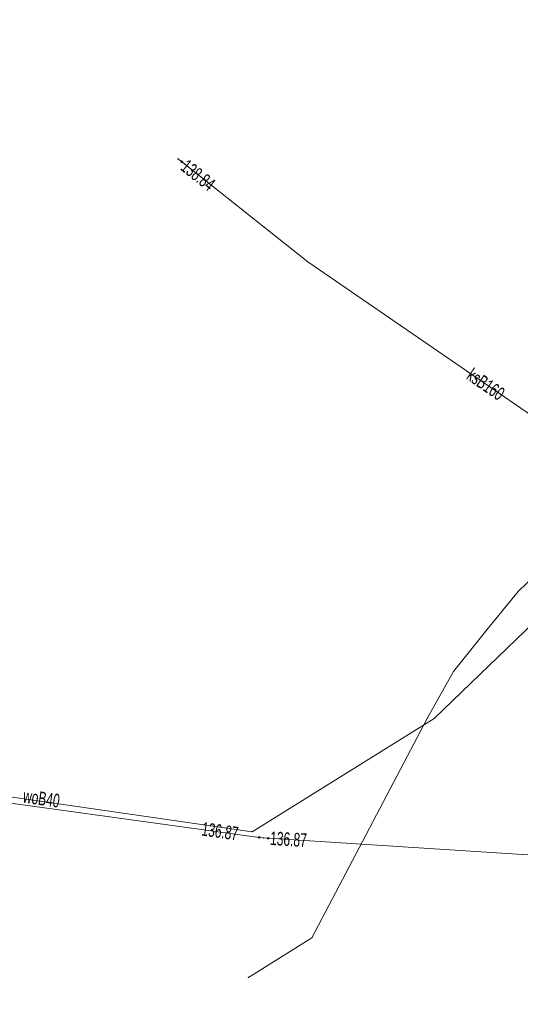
# Model space of a CAD drawing. Extents: x 6456700 to 6518119, y 5963420 to 5980059.
# Tile 92 of 256: x 6512073 to 6512101, y 5964434 to 5964488. Entities that reach past the tile are written whole.
import ezdxf
from ezdxf.enums import TextEntityAlignment as Align

# ---------------------------------------------------------------- set-up
doc = ezdxf.new("R2010")
doc.units = 0
doc.header["$MEASUREMENT"] = 0
doc.layers.get('0').update_dxf_attribs({"color": 2, "linetype": 'CONTINUOUS', "lineweight": 5})
for name, color, linetype, lineweight in [('9mm Kreska ciągła', 252, 'CONTINUOUS', 9), ('przewod_elektroenergetyczny_podziemny', 7, 'CONTINUOUS', 18), ('przewod_kanalizacyjny', 7, 'CONTINUOUS', 18), ('przewod_kanalizacyjny_Atr1', 7, 'CONTINUOUS', 18), ('przewod_wodociagowy', 7, 'CONTINUOUS', 18), ('przewod_wodociagowy_Atr1', 7, 'CONTINUOUS', 18), ('rzedna', 7, 'CONTINUOUS', 18), ('rzedna_Atr2', 7, 'CONTINUOUS', 18)]:
    doc.layers.add(name, color=color, linetype=linetype, lineweight=lineweight)
doc.styles.get("Standard").update_dxf_attribs({"font": 'txt', "width": 0.75})

# ---------------------------------------------------------------- blocks, each defined once
blk = doc.blocks.new('mdcp_nowa')
at = {"layer": 'rzedna', "linetype": 'Continuous', "lineweight": 18, "true_color": 0x994c00}
for points in [[(6494813.21, 5980931.475, 1), (6494813.21, 5980931.565, 1)], [(6494817.5, 5980894.155, 1), (6494817.5, 5980894.245, 1)], [(6494817.99, 5980894.105, 1), (6494817.99, 5980894.195, 1)]]:
    blk.add_hatch(color=34, dxfattribs=at).paths.add_polyline_path(points)
at = {"layer": 'przewod_elektroenergetyczny_podziemny', "color": 1, "linetype": 'Continuous', "lineweight": 18, "flags": 128}
blk.add_lwpolyline([(6494861.46, 5980949.48), (6494860.76, 5980947.71), (6494859.11, 5980944.35), (6494853.01, 5980934.51), (6494846.95, 5980924.96), (6494846.14, 5980923.7), (6494841.98, 5980918.27), (6494836.57, 5980912.39), (6494831.78, 5980907.77), (6494830.05, 5980905.67), (6494828.22, 5980903.37), (6494826.79, 5980900.8), (6494820.4, 5980888.66), (6494816.9, 5980886.47)], dxfattribs=at)
at = {"layer": 'przewod_elektroenergetyczny_podziemny'}
for p in [(6494831.78, 5980907.77), (6494830.05, 5980905.67), (6494828.22, 5980903.37), (6494826.79, 5980900.8), (6494820.4, 5980888.66), (6494816.9, 5980886.47)]:
    blk.add_point(p, dxfattribs=at)
at = {"layer": 'przewod_kanalizacyjny', "color": 34, "linetype": 'Continuous', "lineweight": 18, "flags": 128}
for points in [[(6494864.41, 5980891.21), (6494842.34, 5980910.72), (6494842.13, 5980910.9), (6494841.92, 5980911.04), (6494820.17, 5980925.99), (6494813.21, 5980931.52), (6494813.01, 5980931.68)], [(6494782.75, 5980857.81), (6494782.84, 5980858.05), (6494787.88, 5980872.15), (6494789.73, 5980877.32), (6494789.81, 5980877.56), (6494789.69, 5980877.76), (6494782.83, 5980889.01), (6494782.69, 5980889.23), (6494782.86, 5980889.42), (6494790.51, 5980897.7), (6494790.7, 5980897.9), (6494790.98, 5980897.86), (6494817.5, 5980894.2), (6494817.74, 5980894.17), (6494817.99, 5980894.15), (6494832.03, 5980893.26), (6494864.41, 5980891.21)]]:
    blk.add_lwpolyline(points, dxfattribs=at)
at = {"layer": 'przewod_kanalizacyjny'}
for p in [(6494813.01, 5980931.68), (6494813.21, 5980931.52), (6494820.17, 5980925.99), (6494817.5, 5980894.2), (6494817.74, 5980894.17), (6494817.99, 5980894.15)]:
    blk.add_point(p, dxfattribs=at)
at = {"layer": 'przewod_wodociagowy', "color": 5, "linetype": 'Continuous', "lineweight": 18, "flags": 128}
blk.add_lwpolyline([(6494754.36, 5980911.99), (6494754.65, 5980911.96), (6494770.91, 5980911.32), (6494791.4, 5980898.22), (6494817.1, 5980894.51), (6494827.15, 5980900.77), (6494836.23, 5980909.51), (6494837.58, 5980910.47), (6494857.23, 5980924.5)], dxfattribs=at)
at = {"layer": 'przewod_wodociagowy'}
for p in [(6494827.15, 5980900.77), (6494817.1, 5980894.51)]:
    blk.add_point(p, dxfattribs=at)
at = {"layer": 'rzedna', "color": 34, "linetype": 'Continuous', "lineweight": 18}
for centre in [(6494813.21, 5980931.52), (6494817.5, 5980894.2), (6494817.99, 5980894.15)]:
    blk.add_circle(centre, 0.045, dxfattribs=at)
at = {"layer": 'rzedna'}
for p in [(6494813.21, 5980931.52), (6494817.5, 5980894.2), (6494817.99, 5980894.15)]:
    blk.add_point(p, dxfattribs=at)
at = {"layer": 'przewod_kanalizacyjny_Atr1', "color": 34, "lineweight": 15, "width": 0.66}
blk.add_text('ksB160', height=0.75, rotation=325.5, dxfattribs=at).set_placement((6494829.306, 5980920.16), align=Align.TOP_LEFT)
at = {"layer": 'przewod_wodociagowy_Atr1', "color": 5, "lineweight": 15, "width": 0.66}
blk.add_text('woB40', height=0.75, rotation=351.8, dxfattribs=at).set_placement((6494804.527, 5980896.867), align=Align.TOP_LEFT)
at = {"layer": 'rzedna_Atr2', "color": 34, "lineweight": 15, "width": 0.66}
for s, rotation, p in [('138.84', 321.7, (6494813.562, 5980931.694)), ('136.87', 352, (6494814.382, 5980895.051)), ('136.87', 356.5, (6494818.123, 5980894.534))]:
    blk.add_text(s, height=0.75, rotation=rotation, dxfattribs=at).set_placement(p, align=Align.TOP_LEFT)

msp = doc.modelspace()

# ---------------------------------------------------------------- block references
at = {"linetype": 'ByBlock'}
msp.add_blockref('mdcp_nowa', (17268.786, -16450.998), dxfattribs=at)

# ---------------------------------------------------------------- next in the draw order: hatches: boundary and pattern name
at = {"layer": '9mm Kreska ciągła'}
h = msp.add_hatch(dxfattribs=at)
h.set_pattern_fill('ANSI37', color=256, scale=4)
h.set_pattern_definition([(45, (6511391.7311, 5964414.95413), (-0.3535534, 0.3535534), []), (135, (6511391.7311, 5964414.95413), (-0.3535534, -0.3535534), [])])
h.paths.add_polyline_path([(6511984.401, 5964771.057), (6511986.973, 5964773.43), (6512013.817, 5964744.33, 0.025742), (6512032.026, 5964726.523), (6512141.367, 5964630.089, -0.068261), (6512159.562, 5964608.994), (6512175.935, 5964583.751, -0.215922), (6512180.47, 5964553.766), (6512164.353, 5964496.691, 0.178914), (6512164.804, 5964490.987, 0.545091), (6512169.798, 5964490.285), (6512163.387, 5964482.863, 0.371591), (6512163.389, 5964486.781, -0.251667), (6512160.985, 5964497.642), (6512177.102, 5964554.717, 0.215922), (6512172.999, 5964581.847), (6512156.625, 5964607.09, 0.068261), (6512139.052, 5964627.464), (6512029.711, 5964723.898, -0.025742), (6512011.245, 5964741.957)])
h = msp.add_hatch(dxfattribs=at)
h.set_pattern_fill('ANSI37', color=256, scale=4)
h.set_pattern_definition([(45, (6511919.29713, 5964205.80313), (-0.3535534, 0.3535534), []), (135, (6511919.29713, 5964205.80313), (-0.3535534, -0.3535534), [])])
edge = h.paths.add_edge_path()
edge.add_arc((6512161.116, 5964484.823), 3, 319.1973, 391.4314, ccw=False)
edge.add_arc((6512302.768, 5964368.68), 180.179, 140.67516, 150.2278)
edge.add_line((6512146.371, 5964458.149), (6512072.706, 5964329.641))
edge.add_arc((6511998.482, 5964375.659), 87.332, 292.18388, 328.20144, ccw=False)
edge.add_line((6512031.457, 5964294.792), (6512001.751, 5964283.857))
edge.add_arc((6512036.294, 5964190.013), 100, 110.20793, 142.70539)
edge.add_line((6511956.741, 5964250.604), (6511951.132, 5964243.24))
edge.add_line((6511951.132, 5964243.24), (6511943.519, 5964233.244))
edge.add_line((6511943.519, 5964233.244), (6511923.471, 5964207.866))
edge.add_arc((6511919.53, 5964210.598), 4.795, 267.2117, 325.2662, ccw=False)
edge.add_line((6511919.297, 5964205.809), (6511941.938, 5964234.47))
edge.add_line((6511941.938, 5964234.47), (6511949.542, 5964244.453))
edge.add_line((6511949.542, 5964244.453), (6511955.15, 5964251.816))
edge.add_arc((6512036.294, 5964190.013), 102, 470.20793, 502.70539, ccw=False)
edge.add_line((6512001.06, 5964285.734), (6512030.734, 5964296.657))
edge.add_arc((6511998.482, 5964375.659), 85.332, -67.79309, -31.82159)
edge.add_line((6512070.989, 5964330.666), (6512144.636, 5964459.143))
edge.add_arc((6512306.004, 5964366.643), 186, 499.92494, 510.17738, ccw=False)

doc.saveas('drawing.dxf')
